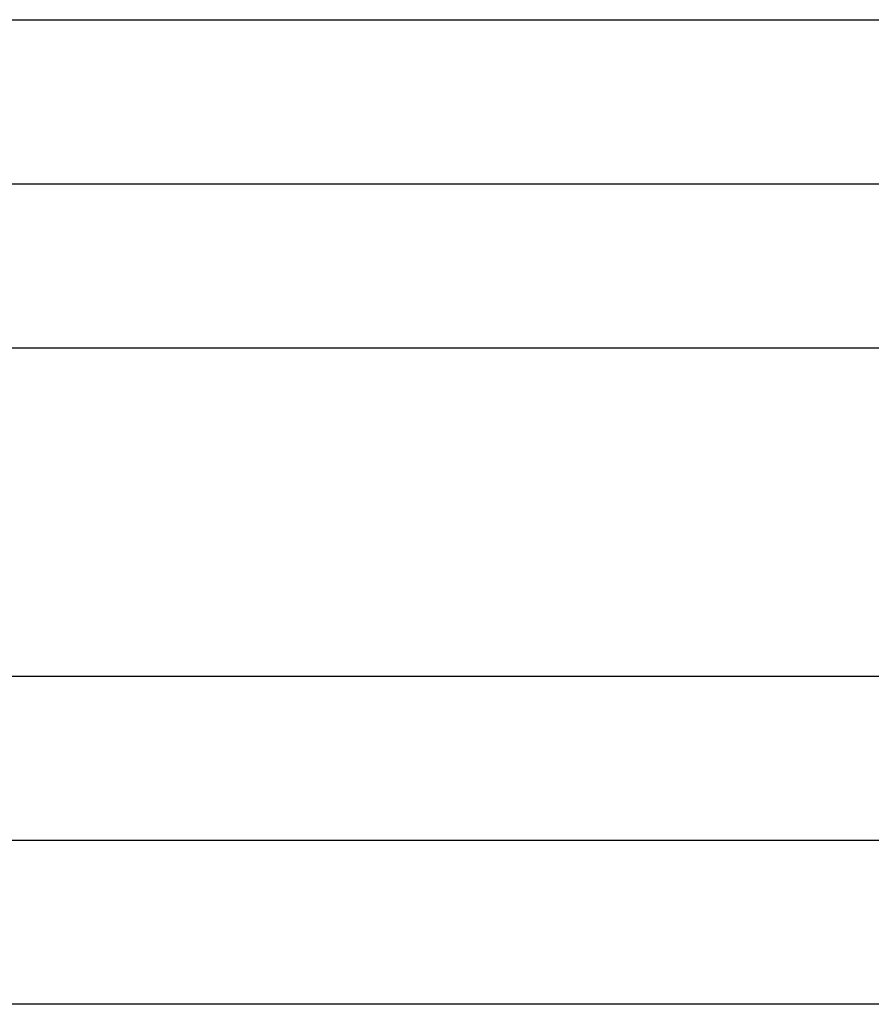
# Model space of a CAD drawing. Header units: inches. Extents: x -280 to 281, y -205 to 205.
# Tile 24 of 38: x 66.84 to 69.44, y -3.38 to -0.38. Entities that reach past the tile are written whole.
import ezdxf

# ---------------------------------------------------------------- set-up
doc = ezdxf.new("R2010")
doc.units = ezdxf.units.IN

# ---------------------------------------------------------------- blocks, each defined once
blk = doc.blocks.new('5222013340_00_G23_G27_BF_B14R_Motor_Bgr_63_EEXDe_1_1__1', base_point=(-96.5, -49.2509))
at = {"color": 7, "linetype": 'Continuous'}
for p, q in [((131.5, -1.7509), (166, -1.7509)), ((131.5, -5.7509), (166, -5.7509))]:
    blk.add_line(p, q, dxfattribs=at)
at = {"color": 8, "linetype": 'Continuous'}
for points, knots in [([(131.4996, -0.7509), (131.5232, -0.7509), (131.5705, -0.7509), (137.3442, -0.7509), (148.8207, -0.7509), (160.2736, -0.7509), (166, -0.7509)], [0, 0, 0, 0, 0.070953, 0.141853, 17.321142, 34.500431, 34.500431, 34.500431, 34.500431]), ([(131.5002, -2.7509), (131.5238, -2.7509), (131.5708, -2.7509), (137.3443, -2.7509), (148.8207, -2.7509), (160.2736, -2.7509), (166, -2.7509)], [0, 0, 0, 0, 0.070572, 0.141174, 17.320464, 34.499753, 34.499753, 34.499753, 34.499753]), ([(131.5004, -4.7509), (131.5239, -4.7509), (131.5709, -4.7509), (137.3443, -4.7509), (148.8207, -4.7509), (160.2736, -4.7509), (166, -4.7509)], [0, 0, 0, 0, 0.070479, 0.14101, 17.3203, 34.499589, 34.499589, 34.499589, 34.499589]), ([(166, -6.7509), (160.2736, -6.7509), (148.8207, -6.7509), (137.3443, -6.7509), (131.5707, -6.7509), (131.5235, -6.7509), (131.4999, -6.7509)], [0, 0, 0, 0, 17.179289, 34.358579, 34.429322, 34.500075, 34.500075, 34.500075, 34.500075])]:
    blk.add_open_spline(points, degree=3, knots=knots, dxfattribs=at)
blk = doc.blocks.new('5222013340_00_G23_G27_BF_B14R_Motor_Bgr_63_EEXDe_1__2', base_point=(-96.5, -49.2509))
blk.add_blockref('5222013340_00_G23_G27_BF_B14R_Motor_Bgr_63_EEXDe_1_1__1', (-96.5, -49.2509))
blk = doc.blocks.new('VordansichtA_von_', base_point=(60.25, 50))
blk.add_blockref('5222013340_00_G23_G27_BF_B14R_Motor_Bgr_63_EEXDe_1__2', (-96.5, -49.2509))

msp = doc.modelspace()

# ---------------------------------------------------------------- block references
at = {"xscale": 0.5, "yscale": 0.5, "zscale": 0.5}
msp.add_blockref('VordansichtA_von_', (30.125, 25), dxfattribs=at)

doc.saveas('drawing.dxf')
